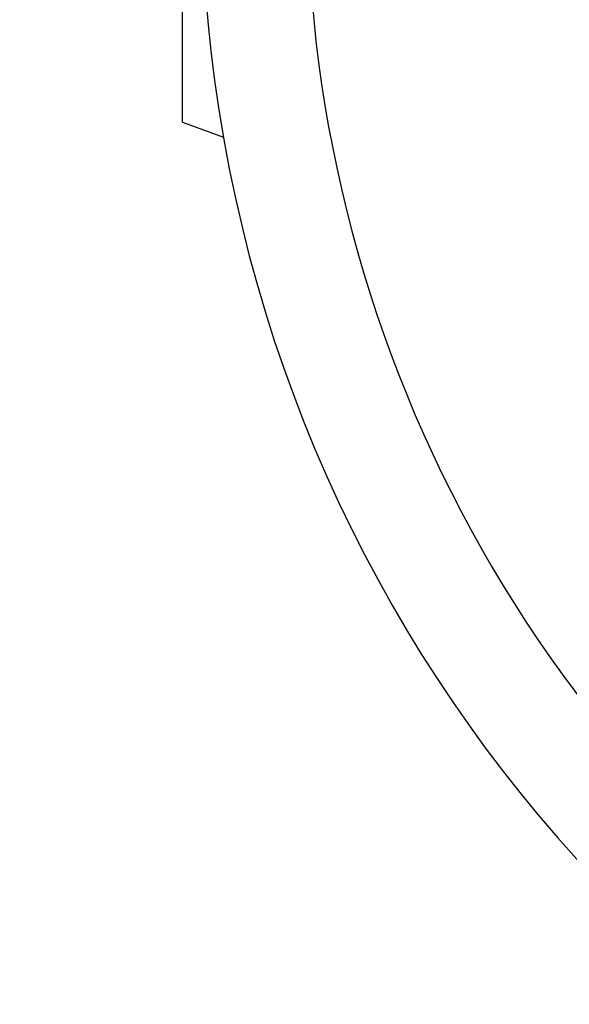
# Model space of a CAD drawing. Header units: millimetres. Extents: x 2719 to 13968, y 3953 to 13921.
# Tile 115 of 160: x 5361 to 5418, y 9304 to 9407. Entities that reach past the tile are written whole.
import ezdxf

# ---------------------------------------------------------------- set-up
doc = ezdxf.new("R2010")
doc.units = ezdxf.units.MM

msp = doc.modelspace()

# ---------------------------------------------------------------- linework, layer by layer
at = {"color": 7, "linetype": 'Continuous', "lineweight": 25}
for q in [(5377.534, 9445.252), (5381.788, 9394.807)]:
    msp.add_line((5377.534, 9396.356), q, dxfattribs=at)
at = {"color": 30, "true_color": 0xf26722}
for centre, radius, start, end in [((5530.513, 8540.921), 2359.686, 330, 180), ((4650.63, 8540.921), 1479.803, 28.644316, 121.355684)]:
    msp.add_arc(centre, radius, start, end, dxfattribs=at)
at = {"color": 7, "linetype": 'Continuous', "lineweight": 25}
for radius, start, end in [(150.98, 116.61465, 263.40235), (139.981, 121.00272, 238.99728)]:
    msp.add_arc((5530.513, 9420.804), radius, start, end, dxfattribs=at)

doc.saveas('drawing.dxf')
